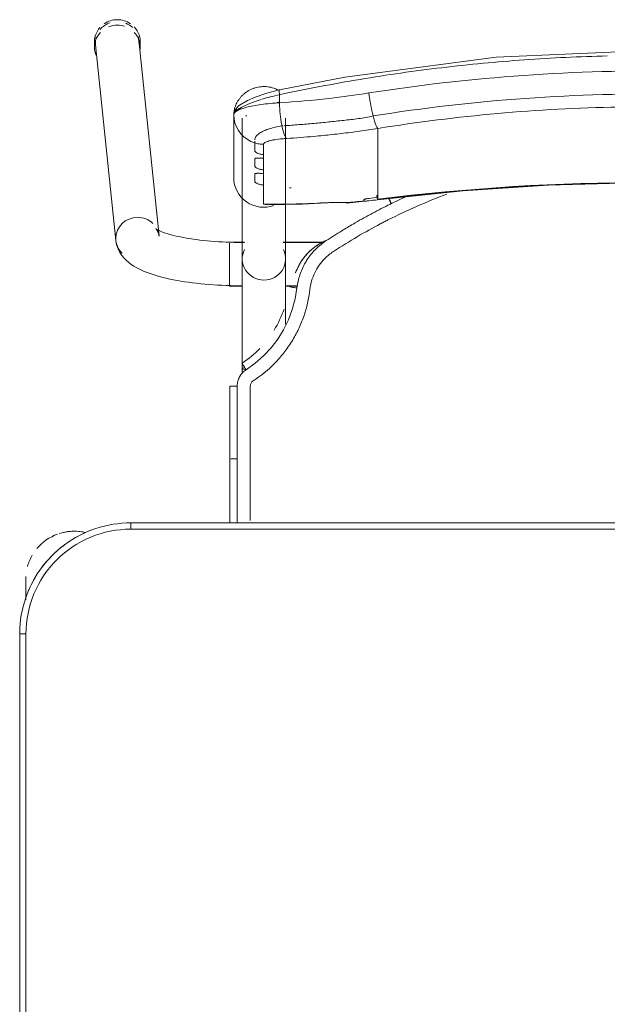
# Model space of a CAD drawing. Header units: metres. Extents: x 3 to 42.2, y -72.9 to -48.7.
# Tile 124 of 189: x 37.373 to 37.653, y -54.811 to -54.341. Entities that reach past the tile are written whole.
import ezdxf

# ---------------------------------------------------------------- set-up
doc = ezdxf.new("R2010")
doc.units = ezdxf.units.M
doc.layers.add('I-FURN', color=7, linetype='Continuous', lineweight=18)

# ---------------------------------------------------------------- blocks, each defined once
blk = doc.blocks.new('ConjuntoParaAlunoTamanho6 - CJA06_ConjuntoParaAlunoTamanho6-V14-1PAV')
at = {"layer": 'I-FURN', "color": 253, "true_color": 0xaaaaaa}
for p, q in [((-0.2643023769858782, 0.2945585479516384), (-0.2643023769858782, 0.2919703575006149)), ((-0.2638023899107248, 0.2931241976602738), (-0.2541278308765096, 0.1996852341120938)), ((-0.2335379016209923, 0.2018170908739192), (-0.2432124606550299, 0.2952560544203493)), ((-0.2425404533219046, 0.2919703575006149), (-0.2425404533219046, 0.2945585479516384)), ((-0.1978999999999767, 0.2596939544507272), (-0.1978999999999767, 0.2296403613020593)), ((-0.1920690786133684, 0.2589589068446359), (-0.192024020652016, 0.2590556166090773)), ((-0.192024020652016, 0.2590556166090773), (-0.1919206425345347, 0.2594856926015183)), ((-0.1973389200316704, 0.2558006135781), (-0.1966477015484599, 0.2539495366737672)), ((-0.1966476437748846, 0.2539494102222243), (-0.1956994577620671, 0.2522107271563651)), ((-0.1938499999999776, 0.2581242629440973), (-0.1938499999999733, 0.190968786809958)), ((-0.1749254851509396, 0.2543538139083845), (-0.174369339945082, 0.2544094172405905)), ((-0.1731499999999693, 0.190968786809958), (-0.1731499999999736, 0.2581242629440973)), ((-0.1956994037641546, 0.2522106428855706), (-0.1945122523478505, 0.2506185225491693)), ((-0.1292314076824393, 0.2438022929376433), (-0.1292314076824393, 0.253173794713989)), ((-0.1836599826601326, 0.2407252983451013), (-0.1836599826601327, 0.2390378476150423)), ((-0.1292314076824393, 0.2421389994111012), (-0.1292314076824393, 0.2438022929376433)), ((-0.1292314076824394, 0.2421389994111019), (-0.1292314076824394, 0.2365253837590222)), ((-0.1292314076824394, 0.2365253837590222), (-0.1292314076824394, 0.2348620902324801)), ((-0.1836599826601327, 0.2334483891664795), (-0.1836599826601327, 0.2317609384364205)), ((-0.1292314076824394, 0.2348620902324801), (-0.1292314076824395, 0.2292484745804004)), ((-0.1836599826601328, 0.2261714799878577), (-0.1836599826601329, 0.2170112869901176)), ((-0.1292314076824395, 0.2292484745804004), (-0.1292314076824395, 0.2275851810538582)), ((-0.1292314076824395, 0.2275851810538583), (-0.1292314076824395, 0.2219715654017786)), ((-0.1292314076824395, 0.2219715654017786), (-0.1292314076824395, 0.2203082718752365)), ((-0.1836599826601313, 0.2170112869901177), (-0.1818018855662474, 0.2167931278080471)), ((-0.1441419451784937, 0.2175731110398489), (-0.1292586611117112, 0.219152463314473)), ((-0.1159764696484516, 0.2204774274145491), (-0.1226984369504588, 0.2173238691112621)), ((-0.1927135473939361, 0.1989367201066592), (-0.1999999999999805, 0.1989367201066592)), ((-0.199999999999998, 0.1984449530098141), (-0.199999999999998, 0.1941086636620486)), ((-0.1927106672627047, 0.1987867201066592), (-0.1938499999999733, 0.1987867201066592)), ((-0.1938499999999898, 0.1987867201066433), (-0.1938499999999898, 0.1984502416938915)), ((-0.1938499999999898, 0.1984502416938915), (-0.1938499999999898, 0.1976441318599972)), ((-0.1549429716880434, 0.1987867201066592), (-0.1742893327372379, 0.1987867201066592)), ((-0.154736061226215, 0.1989367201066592), (-0.1742864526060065, 0.1989367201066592)), ((-0.199999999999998, 0.1939272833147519), (-0.1999999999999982, 0.1792198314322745)), ((-0.1938499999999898, 0.1936664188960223), (-0.1938499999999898, 0.1916047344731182)), ((-0.1938499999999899, 0.186879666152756), (-0.1938499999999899, 0.185819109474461)), ((-0.1938499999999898, 0.1837095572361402), (-0.1938499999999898, 0.1850959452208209)), ((-0.1999999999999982, 0.1791583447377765), (-0.1999999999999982, 0.1779367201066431)), ((-0.1938499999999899, 0.1780867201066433), (-0.1938499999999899, 0.1795051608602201)), ((-0.1999999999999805, 0.1779367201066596), (-0.1937679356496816, 0.1779367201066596)), ((-0.1732320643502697, 0.1779367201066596), (-0.1675962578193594, 0.1779367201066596)), ((-0.1726767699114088, 0.1780867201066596), (-0.1675711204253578, 0.1780867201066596)), ((-0.1938499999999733, 0.1385735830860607), (-0.1938499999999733, 0.1369520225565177)), ((-0.1998252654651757, 0.1302070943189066), (-0.1998241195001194, 0.0953009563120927)), ((-0.1998165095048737, 0.06488258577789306), (-0.199824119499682, 0.09530105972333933)), ((-0.1998241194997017, 0.09530105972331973), (-0.1998198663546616, 0.09528842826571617)), ((-0.196225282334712, 0.0955583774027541), (-0.1973810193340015, 0.09554367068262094)), ((0.2470000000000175, 0.06496651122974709), (-0.2469999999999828, 0.06496651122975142)), ((-0.2469999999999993, 0.06496651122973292), (-0.2469999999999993, 0.06196651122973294)), ((0.2470000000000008, 0.06496651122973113), (-0.2469999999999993, 0.06496651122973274)), ((-0.297125, 0.02878273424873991), (-0.297125, 0.0379715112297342)), ((-0.2971250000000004, 0.03797151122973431), (-0.2971250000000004, 0.02827850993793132)), ((-0.2999999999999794, 0.01196651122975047), (-0.2999999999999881, -0.3320334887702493)), ((-0.2999999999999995, 0.01196651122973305), (-0.2969999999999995, 0.01196651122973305)), ((-0.2999999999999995, 0.01196651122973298), (-0.3000000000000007, -0.3320334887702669))]:
    blk.add_line(p, q, dxfattribs=at)
at = {"layer": 'I-FURN', "color": 253, "true_color": 0xaaaaaa, "flags": 128}
for points in [[(0.0001000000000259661, 0.290399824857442), (-0.07266958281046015, 0.2872143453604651), (-0.1448601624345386, 0.277701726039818), (-0.176032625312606, 0.2716064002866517)], [(-0.1760343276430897, 0.2716060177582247), (-0.1821754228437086, 0.2699680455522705), (-0.1876074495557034, 0.2681172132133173), (-0.1913128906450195, 0.2665180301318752), (-0.195567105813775, 0.2639038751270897), (-0.1970794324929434, 0.2622558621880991), (-0.1976471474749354, 0.2611297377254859), (-0.1978999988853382, 0.2597125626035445)], [(-0.1760658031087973, 0.2692828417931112), (-0.1760658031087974, 0.2683125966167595), (-0.1760658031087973, 0.2673423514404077), (-0.1760658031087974, 0.2663721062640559), (-0.1760658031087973, 0.2654018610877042)], [(-0.1978999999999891, 0.2596939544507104), (-0.1977587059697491, 0.2577280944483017), (-0.1973389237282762, 0.2558006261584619)], [(-0.1978999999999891, 0.2596939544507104), (-0.1978999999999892, 0.2521805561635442), (-0.1978999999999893, 0.244667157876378), (-0.1978999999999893, 0.2371537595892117), (-0.1978999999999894, 0.2296403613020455)], [(-0.1978999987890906, 0.2446838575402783), (-0.197899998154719, 0.2521977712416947), (-0.1978999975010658, 0.2597116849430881)], [(-0.1945121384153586, 0.2506183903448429), (-0.1931094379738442, 0.2492039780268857), (-0.191518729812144, 0.2479946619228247)], [(-0.1915186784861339, 0.2479946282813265), (-0.1897706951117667, 0.2470146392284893), (-0.1879002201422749, 0.2462823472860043)], [(-0.1878999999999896, 0.2424255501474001), (-0.1878999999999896, 0.2433897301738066), (-0.1878999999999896, 0.2443539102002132), (-0.1878999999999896, 0.2453180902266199), (-0.1878999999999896, 0.2462822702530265)], [(-0.1836599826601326, 0.24558290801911), (-0.1836599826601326, 0.2443884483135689), (-0.1836599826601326, 0.2431673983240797), (-0.1836599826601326, 0.2419463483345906), (-0.1836599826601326, 0.2407252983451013)], [(-0.1878999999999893, 0.2351486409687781), (-0.1878999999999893, 0.2360322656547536), (-0.1878999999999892, 0.2369158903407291), (-0.1878999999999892, 0.2377995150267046), (-0.1878999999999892, 0.2386831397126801)], [(-0.1836599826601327, 0.2390378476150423), (-0.1836599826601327, 0.2376404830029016), (-0.1836599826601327, 0.2362431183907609), (-0.1836599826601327, 0.2348457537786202), (-0.1836599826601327, 0.2334483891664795)], [(-0.1878999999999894, 0.2278717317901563), (-0.1878999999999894, 0.2287553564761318), (-0.1878999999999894, 0.2296389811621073), (-0.1878999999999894, 0.2305226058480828), (-0.1878999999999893, 0.2314062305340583)], [(-0.1836599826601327, 0.2317609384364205), (-0.1836599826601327, 0.2303635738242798), (-0.1836599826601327, 0.2289662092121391), (-0.1836599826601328, 0.2275688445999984), (-0.1836599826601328, 0.2261714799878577)], [(-0.1292586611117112, 0.219152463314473), (-0.08865069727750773, 0.2234198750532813), (-0.04790057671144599, 0.2260954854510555), (-0.007073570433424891, 0.2271749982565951), (0.03376492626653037, 0.2266566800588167), (0.07454949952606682, 0.2245413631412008), (0.1152148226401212, 0.2208324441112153), (0.1294586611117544, 0.219152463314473)], [(-0.1811141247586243, 0.2167731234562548), (-0.1653257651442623, 0.2170099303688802), (-0.1533056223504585, 0.2176050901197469)], [(-0.1358999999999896, 0.2186998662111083), (-0.1358999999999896, 0.218777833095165), (-0.1358999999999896, 0.2188557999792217), (-0.1358999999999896, 0.2189337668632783), (-0.1358999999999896, 0.219011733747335)], [(-0.1292314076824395, 0.2203082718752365), (-0.1292314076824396, 0.2200743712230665), (-0.1292314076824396, 0.2198404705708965), (-0.1292314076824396, 0.2196065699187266), (-0.1292314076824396, 0.2193726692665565)], [(-0.2335379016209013, 0.2018170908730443), (-0.2337286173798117, 0.2028696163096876), (-0.2340307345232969, 0.2037613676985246), (-0.2343720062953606, 0.2044473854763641), (-0.2346851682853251, 0.2049236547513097), (-0.2349211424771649, 0.2052118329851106), (-0.2350504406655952, 0.2053439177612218), (-0.2350704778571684, 0.2053619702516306)], [(-0.2350704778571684, 0.2053619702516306), (-0.2350077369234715, 0.2053133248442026), (-0.2348200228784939, 0.2051835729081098), (-0.2345106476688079, 0.2049931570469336), (-0.2340848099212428, 0.204758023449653), (-0.2335484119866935, 0.2044905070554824), (-0.2329074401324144, 0.2042001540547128), (-0.2321676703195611, 0.2038943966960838), (-0.2313345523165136, 0.2035790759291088), (-0.2304131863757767, 0.2032588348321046), (-0.2294083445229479, 0.2029374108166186), (-0.2283245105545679, 0.2026178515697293), (-0.2271659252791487, 0.2023026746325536), (-0.2259366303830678, 0.2019939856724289), (-0.2246405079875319, 0.2016935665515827), (-0.2232813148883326, 0.2014029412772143), (-0.2218627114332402, 0.201123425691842), (-0.2203882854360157, 0.2008561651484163), (-0.2188615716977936, 0.2006021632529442), (-0.2172860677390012, 0.2003623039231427), (-0.2156652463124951, 0.2001373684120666), (-0.214002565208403, 0.1999280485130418), (-0.2123014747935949, 0.1997349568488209), (-0.2105654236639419, 0.1995586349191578), (-0.2087978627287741, 0.1993995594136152), (-0.207002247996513, 0.199258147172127), (-0.2051820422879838, 0.1991347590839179), (-0.2033407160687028, 0.1990297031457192), (-0.2014817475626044, 0.1989432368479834), (-0.1996086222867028, 0.1988755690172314), (-0.1977248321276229, 0.1988268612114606), (-0.1958338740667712, 0.1987972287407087), (-0.193939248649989, 0.1987867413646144), (-0.1938499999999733, 0.1987867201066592)], [(-0.2541278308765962, 0.1996852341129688), (-0.2537524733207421, 0.1976222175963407), (-0.2531060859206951, 0.1957226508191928), (-0.2522614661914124, 0.1940331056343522), (-0.2512866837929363, 0.1925592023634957), (-0.2502318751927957, 0.1912808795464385), (-0.2491278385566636, 0.19016772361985), (-0.2479903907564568, 0.1891887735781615), (-0.2468256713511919, 0.1883170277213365), (-0.2456343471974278, 0.1875306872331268), (-0.2444143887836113, 0.1868128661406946), (-0.2431627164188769, 0.1861507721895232), (-0.2418761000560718, 0.1855348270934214), (-0.2405516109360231, 0.1849579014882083), (-0.2391868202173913, 0.1844147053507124), (-0.2377798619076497, 0.1839013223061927), (-0.236329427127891, 0.1834148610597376), (-0.2348347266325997, 0.1829531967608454), (-0.2332954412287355, 0.1825147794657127), (-0.231711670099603, 0.1820984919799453), (-0.2300838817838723, 0.1817035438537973), (-0.228412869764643, 0.1813293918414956), (-0.226699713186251, 0.1809756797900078), (-0.2249457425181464, 0.180642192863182), (-0.2231525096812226, 0.180328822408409), (-0.2213217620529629, 0.1800355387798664), (-0.219455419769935, 0.1797623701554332), (-0.2175555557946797, 0.1795093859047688), (-0.2156243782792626, 0.1792766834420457), (-0.2136642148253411, 0.1790643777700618), (-0.2116774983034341, 0.1788725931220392), (-0.2096667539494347, 0.1787014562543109), (-0.2076345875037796, 0.1785510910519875), (-0.2055836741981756, 0.1784216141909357), (-0.2035167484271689, 0.1783131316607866), (-0.2014365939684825, 0.178225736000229), (-0.1993460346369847, 0.1781595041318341), (-0.1972479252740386, 0.1781144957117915), (-0.1951451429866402, 0.1780907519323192), (-0.1938499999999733, 0.1780867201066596)], [(-0.1938499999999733, 0.1385735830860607), (-0.1938499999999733, 0.1405709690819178), (-0.1938499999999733, 0.1425707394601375), (-0.1938499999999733, 0.1445696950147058), (-0.1938499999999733, 0.1465646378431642), (-0.1938499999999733, 0.1485523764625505), (-0.1938499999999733, 0.1505297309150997), (-0.1938499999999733, 0.152493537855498), (-0.1938499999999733, 0.1544406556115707), (-0.1938499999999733, 0.1563679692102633), (-0.1938499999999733, 0.1582723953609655), (-0.1938499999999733, 0.1601508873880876), (-0.1938499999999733, 0.1620004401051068), (-0.1938499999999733, 0.163818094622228), (-0.1938499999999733, 0.1656009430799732), (-0.1938499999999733, 0.1673461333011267), (-0.1938499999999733, 0.1690508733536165), (-0.1938499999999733, 0.170712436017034), (-0.1938499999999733, 0.1723281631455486), (-0.1938499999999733, 0.1738954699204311), (-0.1938499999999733, 0.1754118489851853), (-0.1938499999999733, 0.1768748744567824), (-0.1938499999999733, 0.1782822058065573), (-0.1938499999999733, 0.1796315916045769), (-0.1938499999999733, 0.1809208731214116), (-0.1938499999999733, 0.1821479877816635), (-0.1938499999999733, 0.1833109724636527), (-0.1938499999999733, 0.1844079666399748), (-0.1938499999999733, 0.1854372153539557), (-0.1938499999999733, 0.1863970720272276), (-0.1938499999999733, 0.1872860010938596), (-0.1938499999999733, 0.1881025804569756), (-0.1938499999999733, 0.1888455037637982), (-0.1938499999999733, 0.1895135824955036), (-0.1938499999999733, 0.1901057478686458), (-0.1938499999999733, 0.1906210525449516), (-0.1938499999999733, 0.190968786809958)], [(-0.1731499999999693, 0.190968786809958), (-0.1731499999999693, 0.1905139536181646), (-0.1731499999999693, 0.189981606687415), (-0.1731499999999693, 0.1893725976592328), (-0.1731499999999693, 0.1886879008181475), (-0.1731499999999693, 0.1879286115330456), (-0.1731499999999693, 0.1870959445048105), (-0.1731499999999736, 0.1861912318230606), (-0.1731499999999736, 0.1852159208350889), (-0.1731499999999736, 0.1841715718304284), (-0.1731499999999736, 0.1830598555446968), (-0.1731499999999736, 0.1818825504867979), (-0.1731499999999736, 0.1806415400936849), (-0.1731499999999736, 0.1793388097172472), (-0.1731499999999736, 0.1779764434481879), (-0.1731499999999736, 0.1765566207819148), (-0.1731499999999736, 0.1750816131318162), (-0.1731499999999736, 0.1735537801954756), (-0.1731499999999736, 0.1719755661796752), (-0.1731499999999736, 0.1703494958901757), (-0.1731499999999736, 0.1686781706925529), (-0.1731499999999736, 0.1669642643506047), (-0.1731499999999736, 0.1652105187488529), (-0.1731499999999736, 0.1634197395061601), (-0.1731499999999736, 0.1615947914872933), (-0.1731499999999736, 0.1597385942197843)], [(-0.1684099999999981, 0.1843835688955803), (-0.1684099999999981, 0.1843688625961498), (-0.1684099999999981, 0.1843541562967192), (-0.1684099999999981, 0.1843394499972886), (-0.1684099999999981, 0.184324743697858)], [(-0.1677424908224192, 0.1770641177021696), (-0.1686080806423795, 0.1718750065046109), (-0.1699665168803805, 0.1667882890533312), (-0.1718069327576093, 0.1618511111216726), (-0.1741455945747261, 0.1571266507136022), (-0.1769279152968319, 0.1526472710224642), (-0.1801293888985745, 0.1484554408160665), (-0.183741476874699, 0.1446112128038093), (-0.1877058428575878, 0.1411317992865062), (-0.1919863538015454, 0.1380495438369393)], [(-0.1962270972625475, 0.1302521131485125), (-0.1962262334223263, 0.1233088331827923), (-0.1962256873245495, 0.1163650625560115), (-0.1962254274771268, 0.1094205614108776), (-0.1962253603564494, 0.1024936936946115), (-0.1962252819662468, 0.09555841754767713)], [(-0.1973810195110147, 0.09554367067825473), (-0.1984075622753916, 0.09550450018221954), (-0.1992035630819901, 0.09544490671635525), (-0.199690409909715, 0.09537093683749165), (-0.1998241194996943, 0.09530106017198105)], [(-0.2469999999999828, 0.06496651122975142), (-0.2491194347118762, 0.06492411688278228), (-0.2512354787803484, 0.064797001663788), (-0.2533447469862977, 0.06458536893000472), (-0.2554438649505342, 0.06428955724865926), (-0.257529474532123, 0.06391003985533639), (-0.2595982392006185, 0.06344742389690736), (-0.2616468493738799, 0.0629024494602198), (-0.2636720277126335, 0.06227598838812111), (-0.2656705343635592, 0.06156904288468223), (-0.2676391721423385, 0.06078274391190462), (-0.2695747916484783, 0.05991834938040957), (-0.271474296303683, 0.05897724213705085), (-0.2733346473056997, 0.05796092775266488), (-0.2751528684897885, 0.05687103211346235), (-0.2769260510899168, 0.05570929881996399), (-0.2786513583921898, 0.05447758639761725), (-0.2803260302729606, 0.0531778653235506), (-0.2819473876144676, 0.05181221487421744), (-0.2835128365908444, 0.05038281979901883), (-0.2850198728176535, 0.04889196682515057), (-0.2864660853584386, 0.04734204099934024), (-0.2878491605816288, 0.04573552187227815), (-0.289166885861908, 0.04407497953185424), (-0.2904171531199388, 0.04236307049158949), (-0.2915979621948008, 0.04060253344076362), (-0.29270742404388, 0.03879618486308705), (-0.2937437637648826, 0.03694691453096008), (-0.2947053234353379, 0.03505768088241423), (-0.2955905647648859, 0.03313150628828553), (-0.2963980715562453, 0.03117147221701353), (-0.2971265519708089, 0.02918071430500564), (-0.2977748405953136, 0.0271624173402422), (-0.2983419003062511, 0.02511981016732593), (-0.2988268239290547, 0.02305616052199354), (-0.2992288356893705, 0.020974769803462), (-0.2995472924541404, 0.01887896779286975), (-0.2997816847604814, 0.01677210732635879), (-0.2999316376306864, 0.01465755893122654), (-0.2999969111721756, 0.01253870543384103), (-0.2999999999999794, 0.01196651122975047)], [(0.2469999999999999, 0.0619665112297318), (0.1234999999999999, 0.0619665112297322), (-1.453485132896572e-16, 0.06196651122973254), (-0.1235000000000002, 0.06196651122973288), (-0.2470000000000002, 0.06196651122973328)], [(-0.2469999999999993, 0.06196651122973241), (-0.1234999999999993, 0.0619665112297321), (7.44471151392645e-16, 0.06196651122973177), (0.1235000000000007, 0.06196651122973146), (0.2470000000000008, 0.06196651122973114)], [(-0.2971249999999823, 0.03797151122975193), (-0.2971249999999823, 0.0379579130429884), (-0.2971249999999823, 0.03791714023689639), (-0.2971249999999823, 0.0378492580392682), (-0.2971249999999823, 0.03775437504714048), (-0.2971249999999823, 0.03763264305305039), (-0.2971249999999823, 0.03748425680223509), (-0.2971249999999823, 0.03730945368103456), (-0.2971249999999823, 0.03710851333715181), (-0.2971249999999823, 0.03688175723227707), (-0.2971249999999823, 0.0366295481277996), (-0.2971249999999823, 0.03635228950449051), (-0.2971249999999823, 0.03605042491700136), (-0.2971249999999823, 0.03572443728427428), (-0.2971249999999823, 0.03537484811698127), (-0.2971249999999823, 0.03500221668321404), (-0.2971249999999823, 0.0346071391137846), (-0.2971249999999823, 0.03419024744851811), (-0.2971249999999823, 0.03375220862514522), (-0.2971249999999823, 0.03329372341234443), (-0.2971249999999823, 0.03281552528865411), (-0.2971249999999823, 0.03231837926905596), (-0.2971249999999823, 0.03180308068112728), (-0.2971249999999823, 0.03127045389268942), (-0.2971249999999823, 0.0307213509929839), (-0.2971249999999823, 0.03015665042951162), (-0.2971249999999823, 0.02957725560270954), (-0.2971249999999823, 0.02898409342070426)], [(-0.2970000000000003, 0.01196651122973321), (-0.2970000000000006, -0.0740334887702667), (-0.2970000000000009, -0.1600334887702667), (-0.297000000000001, -0.2460334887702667), (-0.2970000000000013, -0.3320334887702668)], [(-0.2970000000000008, -0.3320334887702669), (-0.2970000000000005, -0.2460334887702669), (-0.2970000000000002, -0.1600334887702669), (-0.2969999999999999, -0.07403348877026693), (-0.2969999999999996, 0.01196651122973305)]]:
    blk.add_lwpolyline(points, dxfattribs=at)
at = {"layer": 'I-FURN', "color": 253, "true_color": 0xaaaaaa}
for centre, radius, start, end in [((-0.2470000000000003, 0.01196651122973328), 0.05000000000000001, 89.99999999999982, 179.9999999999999), ((-0.2469999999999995, 0.01196651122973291), 0.05, 90.00000000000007, 180.0000000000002), ((-0.274125, 0.03797151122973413), 0.02300000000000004, 109.9274386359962, 140.0230900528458), ((-0.274125, 0.03797151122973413), 0.02299999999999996, 76.78757610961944, 107.9999999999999), ((-0.274125, 0.03797151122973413), 0.023, 76.40433790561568, 104.4669156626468), ((-0.2469999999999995, 0.01196651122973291), 0.05300000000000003, 112.4999999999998, 122.6999338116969), ((-0.2469999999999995, 0.01196651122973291), 0.05300000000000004, 127.1606960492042, 143.1496439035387), ((-0.274125, 0.03797151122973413), 0.02299999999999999, 149.9762060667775, 164.3449802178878), ((-0.274125, 0.03797151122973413), 0.02300000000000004, 176.566897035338, 179.9999999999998), ((-0.2469999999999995, 0.01196651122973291), 0.05300000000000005, 147.3000658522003, 157.4999999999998)]:
    blk.add_arc(centre, radius, start, end, dxfattribs=at)
for centre, major_axis, ratio, start_param, end_param in [((-0.2534214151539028, 0.2945585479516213), (0.01088096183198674, 0), 0.9659258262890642, 2.438822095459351, 3.243524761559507), ((-0.2535074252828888, 0.2941901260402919), (0.01029496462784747, 0.001065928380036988), 0.9671584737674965, 1.815725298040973, 2.361641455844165), ((-0.2534214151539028, 0.2945585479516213), (0.01088096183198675, 0), 0.9659258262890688, 1.570796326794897, 2.185057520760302), ((-0.2534214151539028, 0.2919703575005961), (0.01088096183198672, 0), 0.9659258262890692, 1.570796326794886, 1.96523718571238), ((-0.2534214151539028, 0.2945585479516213), (0.01088096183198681, 0), 0.9659258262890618, 0.9594267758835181, 1.570796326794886), ((-0.2534214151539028, 0.2919703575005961), (0.01088096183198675, 0), 0.965925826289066, 1.25762360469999, 1.559899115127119), ((-0.2535074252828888, 0.2941901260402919), (0.01029496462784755, 0.001065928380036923), 0.9671584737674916, 0.6855924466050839, 1.060104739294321), ((-0.2534214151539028, 0.2945585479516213), (0.01088096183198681, 0), 0.9659258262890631, 6.170166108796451, 7.020456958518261), ((-0.2534214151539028, 0.2919703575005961), (0.01088096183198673, 0), 0.9659258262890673, 2.404267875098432, 3.526261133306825), ((-0.2535074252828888, 0.2941901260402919), (0.01029496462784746, 0.001065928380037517), 0.9671584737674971, 2.780210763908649, 3.14159265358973), ((-0.2534214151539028, 0.2919703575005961), (0.0108809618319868, 0), 0.9659258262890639, 6.182855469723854, 7.015453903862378), ((-0.2535074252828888, 0.2941901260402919), (0.01029496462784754, 0.001065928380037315), 0.9671584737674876, 6.183379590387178, 6.464027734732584), ((-0.1834999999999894, 0.2296403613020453), (-0.01439999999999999, 1.543589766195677e-16), 0.9781476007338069, 0, 1.909657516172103), ((9.999999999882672e-05, -0.7715866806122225), (1.021100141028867, 0), 0.9781476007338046, 1.44377104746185, 1.697821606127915), ((9.999999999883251e-05, -0.7711708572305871), (1.0208981, 0), 0.9781476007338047, 1.443771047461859, 1.697821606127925), ((-0.1792715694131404, 0.6012766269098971), (0.385, 0), 0.9781476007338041, 4.732926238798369, 4.735012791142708), ((-0.1304982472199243, 0.2290753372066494), (-0.001239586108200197, 0.009922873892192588), 0.02633907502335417, 2.463315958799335, 2.78923363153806), ((-0.1792715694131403, 0.6033557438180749), (0.3949999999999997, 0), 0.978147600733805, 4.701278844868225, 4.780292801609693), ((-0.1450124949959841, 0.2275351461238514), (-0.0008705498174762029, 0.009962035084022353), 0.01850094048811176, 2.95752618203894, 3.350225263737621), ((-0.1792715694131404, 0.6026280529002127), (0.3949999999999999, 0), 0.9781476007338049, 4.801491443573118, 4.82254091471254), ((-0.1792715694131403, 0.6035636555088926), (0.3950000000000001, 0), 0.9781476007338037, 4.828782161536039, 4.83941425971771), ((-0.1792715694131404, 0.6022122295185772), (0.3947979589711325, 0), 0.9781476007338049, 4.828841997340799, 4.839414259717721), ((-0.2438328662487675, 0.2007511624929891), (0.01029496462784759, 0.001065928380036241), 0.9671584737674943, 1.4709906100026, 3.041786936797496), ((-0.2438328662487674, 0.2007511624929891), (0.01029496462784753, 0.001065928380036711), 0.9671584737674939, 0.6855924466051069, 1.470990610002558), ((-0.2438328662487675, 0.200751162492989), (0.01029496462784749, 0.001065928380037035), 0.9671584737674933, 3.041786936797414, 3.827185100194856), ((-0.1834999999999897, 0.1909687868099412), (0.01035, 0), 0.9781476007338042, 2.686586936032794, 4.712388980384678), ((-0.1834999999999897, 0.1909687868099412), (0.01035, 0), 0.978147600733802, 4.712388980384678, 6.738191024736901), ((-0.1834999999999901, 0.1385735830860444), (0.01035000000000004, 0), 0.06975647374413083, 2.648424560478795, 3.665191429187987)]:
    blk.add_ellipse(centre, major_axis=major_axis, ratio=ratio, start_param=start_param, end_param=end_param, dxfattribs=at)
for points in [[(-0.03952650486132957, 0.2870815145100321), (-0.04612297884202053, 0.2867677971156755), (-0.05271335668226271, 0.2863761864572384), (-0.05929442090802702, 0.2859072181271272)], [(-0.01972185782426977, 0.2877884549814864), (-0.02632733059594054, 0.2876310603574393), (-0.03292992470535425, 0.2873952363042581), (-0.03952642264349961, 0.2870815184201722)], [(-0.09864346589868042, 0.2821693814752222), (-0.1051744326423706, 0.2813931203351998), (-0.1116896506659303, 0.2805405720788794), (-0.1181860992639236, 0.2796131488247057)], [(-0.07900690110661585, 0.2842687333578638), (-0.08556602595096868, 0.2836455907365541), (-0.09211261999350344, 0.282945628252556), (-0.09864346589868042, 0.2821693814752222)], [(-0.0592946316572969, 0.2859072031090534), (-0.06587565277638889, 0.2854382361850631), (-0.07244736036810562, 0.2848919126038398), (-0.07900653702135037, 0.2842687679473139)], [(-0.1181862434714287, 0.2796131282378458), (-0.1246826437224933, 0.2786857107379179), (-0.131160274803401, 0.2776834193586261), (-0.1376161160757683, 0.2766076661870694)], [(-0.1569155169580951, 0.2731613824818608), (-0.163324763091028, 0.2719401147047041), (-0.1697091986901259, 0.270646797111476), (-0.1760658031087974, 0.2692828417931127)], [(-0.1376161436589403, 0.2766076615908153), (-0.1440720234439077, 0.275531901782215), (-0.150506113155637, 0.2743826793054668), (-0.1569153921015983, 0.2731614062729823)], [(-0.1334597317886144, 0.2700975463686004), (-0.1333915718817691, 0.2695629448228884), (-0.1332445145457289, 0.2684805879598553), (-0.1329950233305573, 0.2668394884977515), (-0.13271980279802, 0.2652023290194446), (-0.1324223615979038, 0.2635911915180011), (-0.1321069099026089, 0.2620269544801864), (-0.1317774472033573, 0.2605307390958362), (-0.131551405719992, 0.2595920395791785), (-0.1314375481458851, 0.2591403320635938)], [(-0.176065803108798, 0.2654018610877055), (-0.1791352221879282, 0.2652333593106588), (-0.1850371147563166, 0.2646984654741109), (-0.1921907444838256, 0.2633749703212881), (-0.1968242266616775, 0.2616500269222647), (-0.1978999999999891, 0.2603482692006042), (-0.1978999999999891, 0.2596939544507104)], [(-0.1760890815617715, 0.2657671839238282), (-0.1766991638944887, 0.265610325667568), (-0.1773066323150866, 0.2654480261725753), (-0.1779078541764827, 0.2652812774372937)], [(-0.176065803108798, 0.2654018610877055), (-0.1760589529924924, 0.2649819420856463), (-0.1760367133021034, 0.2641342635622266), (-0.1759782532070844, 0.2628495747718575), (-0.1758952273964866, 0.2615619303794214), (-0.175788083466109, 0.2602816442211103), (-0.17565767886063, 0.2590190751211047), (-0.1755052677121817, 0.2577841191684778), (-0.1753320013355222, 0.2565866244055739), (-0.175139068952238, 0.255436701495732), (-0.17499849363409, 0.2547076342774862), (-0.1749255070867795, 0.2543539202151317)], [(-0.1292314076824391, 0.2531737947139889), (-0.1293198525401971, 0.253273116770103), (-0.1295044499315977, 0.2535308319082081), (-0.1298007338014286, 0.2540876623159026), (-0.1301127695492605, 0.2548082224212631), (-0.130436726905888, 0.2556848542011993), (-0.1307683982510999, 0.2567045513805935), (-0.1311037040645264, 0.2578555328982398), (-0.1313268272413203, 0.2587010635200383), (-0.1314375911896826, 0.259140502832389)], [(-0.1749255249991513, 0.2543540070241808), (-0.1748359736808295, 0.2539200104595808), (-0.1746487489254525, 0.2530845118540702), (-0.1743466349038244, 0.2519451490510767), (-0.1740270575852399, 0.2509327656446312), (-0.1736938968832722, 0.2500587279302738), (-0.1733510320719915, 0.2493354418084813), (-0.1730027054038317, 0.2487702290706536), (-0.1727696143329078, 0.2485030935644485), (-0.1726535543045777, 0.2483980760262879)], [(-0.1596417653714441, 0.2493873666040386), (-0.1639834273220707, 0.2489945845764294), (-0.1683216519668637, 0.2486649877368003), (-0.1726535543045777, 0.2483980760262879)], [(-0.1552990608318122, 0.2498012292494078), (-0.1567469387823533, 0.2496562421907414), (-0.1581945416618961, 0.2495182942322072), (-0.1596417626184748, 0.2493873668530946)], [(-0.1509547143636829, 0.2502573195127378), (-0.1524030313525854, 0.2500982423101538), (-0.1538511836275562, 0.249946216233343), (-0.1552990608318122, 0.2498012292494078)], [(-0.1466093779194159, 0.2507557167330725), (-0.1480579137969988, 0.2505825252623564), (-0.1495063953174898, 0.2504163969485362), (-0.1509547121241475, 0.2502573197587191)], [(-0.1422637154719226, 0.2512964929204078), (-0.143712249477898, 0.2511091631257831), (-0.1451608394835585, 0.2509289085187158), (-0.1466093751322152, 0.2507557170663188)], [(-0.1879001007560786, 0.2462823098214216), (-0.1875579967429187, 0.2461749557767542), (-0.1868655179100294, 0.2459854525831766), (-0.1858079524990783, 0.2457777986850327), (-0.1847375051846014, 0.245647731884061), (-0.1840192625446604, 0.2456134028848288), (-0.1836599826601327, 0.2456094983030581)], [(-0.09624535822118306, 0.2218352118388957), (-0.1058408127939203, 0.2182510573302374), (-0.1151956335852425, 0.2141430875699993), (-0.124341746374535, 0.2095039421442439)], [(-0.1539742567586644, 0.2177192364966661), (-0.1534937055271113, 0.2175210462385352), (-0.1529962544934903, 0.2175770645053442), (-0.1524701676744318, 0.2178778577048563)], [(-0.1524701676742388, 0.2178778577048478), (-0.1511336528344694, 0.2178205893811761), (-0.148400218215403, 0.2177478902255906), (-0.1455629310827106, 0.2177625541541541), (-0.1441226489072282, 0.217792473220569)], [(-0.1243563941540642, 0.2165087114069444), (-0.127170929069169, 0.2151169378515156), (-0.132758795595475, 0.2122360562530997), (-0.1382577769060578, 0.2091620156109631), (-0.140984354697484, 0.2075760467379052)], [(-0.1358494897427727, 0.2186013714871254), (-0.135866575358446, 0.2186169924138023), (-0.1358918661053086, 0.2186492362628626), (-0.1359000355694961, 0.2186828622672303), (-0.1358999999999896, 0.2186998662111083)], [(-0.1358999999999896, 0.219011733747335), (-0.1358974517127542, 0.2190478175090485), (-0.135862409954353, 0.2191208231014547), (-0.1357253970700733, 0.2192307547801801), (-0.1354877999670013, 0.2193475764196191), (-0.1351772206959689, 0.2194610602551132), (-0.1347943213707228, 0.2195675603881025), (-0.1343570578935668, 0.2196652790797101), (-0.1339016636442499, 0.2197447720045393), (-0.1335709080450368, 0.2197895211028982), (-0.1333999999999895, 0.2198095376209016)], [(-0.1226979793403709, 0.2173232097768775), (-0.1229747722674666, 0.2171883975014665), (-0.1235279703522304, 0.2169178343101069), (-0.124080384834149, 0.2166453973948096), (-0.1243563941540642, 0.2165087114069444)], [(-0.1233517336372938, 0.2181258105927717), (-0.1235632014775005, 0.218556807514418), (-0.1237665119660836, 0.2189779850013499), (-0.1239462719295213, 0.2193574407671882)], [(-0.1228881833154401, 0.217230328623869), (-0.1230391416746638, 0.2175280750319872), (-0.1231915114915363, 0.2178323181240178), (-0.1233396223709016, 0.2181318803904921)], [(-0.1279827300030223, 0.2076228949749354), (-0.1315664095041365, 0.205741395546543), (-0.1388903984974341, 0.2016844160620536), (-0.1465126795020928, 0.1969783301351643), (-0.1503956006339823, 0.1944471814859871)], [(-0.140984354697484, 0.2075760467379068), (-0.1418838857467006, 0.2070440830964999), (-0.1436780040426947, 0.2059695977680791), (-0.1454617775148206, 0.2048741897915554), (-0.1463509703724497, 0.2043213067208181)], [(-0.124341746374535, 0.2095039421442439), (-0.1249439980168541, 0.2091985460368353), (-0.1261530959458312, 0.2085797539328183), (-0.127371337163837, 0.2079446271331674), (-0.1279827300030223, 0.2076228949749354)], [(-0.1463764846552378, 0.2043055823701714), (-0.1476209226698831, 0.2035451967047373), (-0.1501008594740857, 0.2020049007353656), (-0.1525577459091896, 0.2004277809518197), (-0.1537794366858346, 0.1996302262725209)], [(-0.1650109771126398, 0.1907575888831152), (-0.164470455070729, 0.191508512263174), (-0.163310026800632, 0.1929545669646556), (-0.161349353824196, 0.1949320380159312), (-0.1591901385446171, 0.1966947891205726), (-0.1576358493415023, 0.1977121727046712), (-0.1568341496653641, 0.1981787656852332)], [(-0.1537794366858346, 0.1996302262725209), (-0.1554966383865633, 0.198508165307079), (-0.1586948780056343, 0.195943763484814), (-0.1613359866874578, 0.1928020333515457), (-0.1624994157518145, 0.191104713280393)], [(-0.1568013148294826, 0.1981978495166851), (-0.1557631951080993, 0.1987999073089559), (-0.1547464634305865, 0.199296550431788), (-0.1537598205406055, 0.1997100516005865)], [(-0.1503956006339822, 0.194447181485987), (-0.1511343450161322, 0.1939646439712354), (-0.1525553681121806, 0.1929255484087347), (-0.1538574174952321, 0.191743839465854), (-0.1544771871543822, 0.1911186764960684)], [(-0.1637112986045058, 0.1892355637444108), (-0.1647895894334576, 0.1873763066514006), (-0.1665590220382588, 0.1834307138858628), (-0.1674964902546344, 0.1792013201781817), (-0.1677424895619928, 0.1770639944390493)], [(-0.1624994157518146, 0.1911047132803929), (-0.1627133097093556, 0.1907999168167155), (-0.1631293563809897, 0.1901833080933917), (-0.1635214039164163, 0.1895535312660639), (-0.1637112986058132, 0.1892355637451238)], [(-0.1544771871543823, 0.1911186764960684), (-0.1564547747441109, 0.1891182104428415), (-0.1596892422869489, 0.1845226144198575), (-0.1612418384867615, 0.1791461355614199), (-0.1615632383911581, 0.1763592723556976)], [(-0.1677424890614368, 0.1770642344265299), (-0.1682328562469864, 0.1771200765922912), (-0.1692131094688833, 0.1772481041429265), (-0.1704566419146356, 0.1774597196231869), (-0.1712817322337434, 0.1776583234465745), (-0.1714682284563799, 0.1777616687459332), (-0.1714634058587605, 0.1778021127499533)], [(-0.1739147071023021, 0.1669853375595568), (-0.175121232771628, 0.1634756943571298), (-0.1767079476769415, 0.160111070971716), (-0.1786363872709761, 0.1569620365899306)], [(-0.1854029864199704, 0.1482281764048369), (-0.1879709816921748, 0.1455767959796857), (-0.1908368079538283, 0.1432074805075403), (-0.1939136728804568, 0.1411945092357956)], [(-0.1939136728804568, 0.1411945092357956), (-0.1939293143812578, 0.1411928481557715), (-0.1938540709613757, 0.1410265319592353), (-0.1934388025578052, 0.1403259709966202), (-0.192784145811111, 0.1392806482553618), (-0.1922544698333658, 0.1384598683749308), (-0.1919863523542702, 0.1380495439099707)], [(-0.1919863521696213, 0.1380501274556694), (-0.1926489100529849, 0.1376179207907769), (-0.1938268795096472, 0.136629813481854), (-0.195191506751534, 0.1347279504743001), (-0.1960368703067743, 0.1325520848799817), (-0.1962246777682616, 0.1310361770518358), (-0.1962270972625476, 0.1302521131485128)], [(-0.1886288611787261, 0.1327672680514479), (-0.1888420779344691, 0.1326285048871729), (-0.1892217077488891, 0.1323105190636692), (-0.1896640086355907, 0.1316970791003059), (-0.1899394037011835, 0.1309924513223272), (-0.1900005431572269, 0.1305014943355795), (-0.1900014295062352, 0.130247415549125)], [(-0.196227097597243, 0.1302520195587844), (-0.1967197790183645, 0.1302517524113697), (-0.1976969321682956, 0.1302488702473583), (-0.1989137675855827, 0.1302381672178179), (-0.1996945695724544, 0.1302227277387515), (-0.1998445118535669, 0.1302108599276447), (-0.1998210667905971, 0.1302049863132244)], [(-0.1998210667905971, 0.1302049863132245), (-0.1998207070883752, 0.124380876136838), (-0.1998194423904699, 0.1127324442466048), (-0.1998196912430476, 0.1010983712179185), (-0.1998198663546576, 0.09528842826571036)], [(-0.1998180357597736, 0.121469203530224), (-0.1998182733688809, 0.1243806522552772), (-0.1998185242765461, 0.1272925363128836), (-0.1998187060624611, 0.1302043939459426)], [(-0.1998174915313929, 0.095284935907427), (-0.1998173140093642, 0.101095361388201), (-0.1998171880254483, 0.1069128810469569), (-0.1998174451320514, 0.112733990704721)], [(-0.1998198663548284, 0.09528842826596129), (-0.1998199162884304, 0.08515314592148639), (-0.1998200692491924, 0.07501788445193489), (-0.1998200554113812, 0.06488260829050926)], [(-0.199817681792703, 0.06488260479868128), (-0.1998176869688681, 0.06836778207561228), (-0.1998176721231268, 0.07185295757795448), (-0.1998176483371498, 0.0753381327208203)]]:
    blk.add_open_spline(points, degree=3, dxfattribs=at)
for points, knots in [([(-0.1334597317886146, 0.2700975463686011), (-0.0847039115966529, 0.2777950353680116), (0.005190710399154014, 0.2841531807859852), (0.09465608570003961, 0.2762553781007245), (0.1336597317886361, 0.2700975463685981)], [-1, -1, -1, -1, -0.4444444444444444, 0, 0, 0, 0]), ([(-0.1978999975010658, 0.2597116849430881), (-0.1978992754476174, 0.2601895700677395), (-0.197828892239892, 0.2612672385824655), (-0.1974722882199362, 0.2628706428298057), (-0.1969498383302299, 0.2642975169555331), (-0.1964165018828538, 0.2654260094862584), (-0.1958545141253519, 0.2663723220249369), (-0.1953379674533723, 0.2671148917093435), (-0.1949214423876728, 0.2676569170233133), (-0.1944708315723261, 0.2681916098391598), (-0.1938161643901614, 0.2689006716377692), (-0.1929067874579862, 0.2697547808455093), (-0.1918973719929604, 0.2705252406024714), (-0.1910486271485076, 0.271071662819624), (-0.1903984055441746, 0.2714415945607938), (-0.1897348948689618, 0.2717736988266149), (-0.1888273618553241, 0.2721720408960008), (-0.1871898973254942, 0.2727458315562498), (-0.1847401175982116, 0.2732046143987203), (-0.1817407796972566, 0.2731518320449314), (-0.1790554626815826, 0.2725508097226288), (-0.177449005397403, 0.2718715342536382), (-0.1767851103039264, 0.2715289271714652)], [0, 0, 0, 0, 0.0625, 0.125, 0.15625, 0.1875, 0.21875, 0.234375, 0.25, 0.265625, 0.28125, 0.3125, 0.34375, 0.359375, 0.375, 0.390625, 0.40625, 0.4375, 0.5, 0.5625, 0.625, 0.6721865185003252, 0.6721865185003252, 0.6721865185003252, 0.6721865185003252]), ([(-0.1842668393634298, 0.2671935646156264), (-0.1830951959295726, 0.2675445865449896), (-0.1804342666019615, 0.2682842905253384), (-0.1776024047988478, 0.2689532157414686), (-0.1760658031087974, 0.2692828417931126)], [0.7671689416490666, 0.7671689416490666, 0.7671689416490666, 0.7671689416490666, 0.875, 1, 1, 1, 1]), ([(-0.1761028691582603, 0.2715562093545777), (-0.1761586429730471, 0.2714860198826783), (-0.1762736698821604, 0.2710598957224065), (-0.1761920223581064, 0.2700340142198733), (-0.1760658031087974, 0.2692828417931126)], [0.625, 0.625, 0.625, 0.625, 0.75, 1, 1, 1, 1]), ([(-0.1760658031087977, 0.2654018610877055), (-0.1681984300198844, 0.2658977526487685), (-0.1539952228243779, 0.2671607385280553), (-0.1397741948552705, 0.2691006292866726), (-0.1334597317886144, 0.2700975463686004)], [-1, -1, -1, -1, -0.4444444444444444, 0, 0, 0, 0]), ([(-0.1314375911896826, 0.2591405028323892), (-0.0834284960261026, 0.2668293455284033), (0.005115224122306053, 0.2731845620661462), (0.09323131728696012, 0.2652914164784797), (0.1316375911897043, 0.2591405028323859)], [-1, -1, -1, -1, -0.4444444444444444, 0, 0, 0, 0]), ([(-0.197899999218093, 0.2597116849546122), (-0.1978999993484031, 0.2603422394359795), (-0.1968779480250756, 0.26186790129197), (-0.1928195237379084, 0.2641120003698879), (-0.1886535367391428, 0.2657759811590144), (-0.18615684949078, 0.2666154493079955), (-0.1848217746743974, 0.2670252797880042)], [0, 0, 0, 0, 0.25, 0.5, 0.625, 0.75, 0.75, 0.75, 0.75]), ([(0.1294314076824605, 0.2531737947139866), (0.08224027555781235, 0.260753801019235), (-0.00483574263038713, 0.2670240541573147), (-0.0914775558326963, 0.2592379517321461), (-0.1292314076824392, 0.2531737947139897)], [-1, -1, -1, -1, -0.4444444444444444, 0, 0, 0, 0]), ([(-0.1964982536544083, 0.2622027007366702), (-0.1967084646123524, 0.2620722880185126), (-0.1970969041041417, 0.2617605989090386), (-0.1976913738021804, 0.26095673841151), (-0.197899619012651, 0.2602130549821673), (-0.197899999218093, 0.2597116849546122)], [0.75, 0.75, 0.75, 0.75, 0.8125, 0.875, 1, 1, 1, 1]), ([(-0.194210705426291, 0.2625985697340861), (-0.1945014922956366, 0.2626624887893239), (-0.1950241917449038, 0.2627014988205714), (-0.1955445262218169, 0.2626020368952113), (-0.1957570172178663, 0.2625375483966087)], [0.5473049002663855, 0.5473049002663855, 0.5473049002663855, 0.5473049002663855, 0.625, 0.6812683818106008, 0.6812683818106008, 0.6812683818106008, 0.6812683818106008]), ([(-0.1738129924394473, 0.2544652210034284), (-0.1714660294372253, 0.2546246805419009), (-0.1667662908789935, 0.2549705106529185), (-0.1597010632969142, 0.2555689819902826), (-0.1538032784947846, 0.2561378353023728), (-0.1490781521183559, 0.2566274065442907), (-0.1455353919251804, 0.2570270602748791), (-0.1419759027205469, 0.2573905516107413), (-0.1384271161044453, 0.2578212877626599), (-0.1349183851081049, 0.2584197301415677), (-0.1325944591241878, 0.2588861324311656), (-0.1314375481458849, 0.2591403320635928)], [0, 0, 0, 0, 0.1666666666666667, 0.3333333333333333, 0.5, 0.5833333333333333, 0.6666666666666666, 0.75, 0.8333333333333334, 0.9166666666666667, 1, 1, 1, 1]), ([(-0.1878987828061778, 0.2477842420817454), (-0.1879118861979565, 0.2482880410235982), (-0.187502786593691, 0.249331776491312), (-0.1858826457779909, 0.2507735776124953), (-0.1839956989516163, 0.2518209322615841), (-0.182398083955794, 0.2524953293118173), (-0.1797831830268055, 0.2534413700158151), (-0.1771474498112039, 0.2540362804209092), (-0.1749255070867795, 0.2543539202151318)], [0, 0, 0, 0, 0.2, 0.4, 0.55, 0.625, 0.7, 1, 1, 1, 1]), ([(-0.1292314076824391, 0.2531737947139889), (-0.1321257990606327, 0.2527140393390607), (-0.1364697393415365, 0.2520670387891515), (-0.1408151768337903, 0.2514838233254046), (-0.1422637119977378, 0.2512964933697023)], [-1, -1, -1, -1, -0.8, -0.7, -0.7, -0.7, -0.7]), ([(-0.1879002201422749, 0.2462823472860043), (-0.187900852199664, 0.2464425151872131), (-0.1879007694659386, 0.2467045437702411), (-0.1879005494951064, 0.2470010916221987), (-0.1879004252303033, 0.2471044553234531)], [0, 0, 0, 0, 0.4, 0.6000000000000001, 0.6000000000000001, 0.6000000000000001, 0.6000000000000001]), ([(-0.1726535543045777, 0.2483980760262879), (-0.173327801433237, 0.2483565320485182), (-0.1753210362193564, 0.2482075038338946), (-0.177767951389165, 0.2479140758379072), (-0.1798484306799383, 0.2475332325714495), (-0.1816328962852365, 0.2470989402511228), (-0.1832174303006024, 0.2464649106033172), (-0.1836599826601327, 0.2458966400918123), (-0.1836599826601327, 0.2456094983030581)], [-1, -1, -1, -1, -0.8888888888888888, -0.6666666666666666, -0.5555555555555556, -0.4444444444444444, -0.2222222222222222, 0, 0, 0, 0]), ([(-0.1836599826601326, 0.2407252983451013), (-0.1842802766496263, 0.240754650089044), (-0.1851208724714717, 0.2408808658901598), (-0.1860880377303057, 0.2411678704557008), (-0.186708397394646, 0.2414201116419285), (-0.187226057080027, 0.2416987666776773), (-0.1876178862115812, 0.2419776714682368), (-0.1878401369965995, 0.2422188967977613), (-0.1878963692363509, 0.2423607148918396), (-0.1878999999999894, 0.2424255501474)], [0, 0, 0, 0, 0.25, 0.375, 0.5, 0.625, 0.75, 0.875, 1, 1, 1, 1]), ([(-0.1878999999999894, 0.2386831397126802), (-0.1878963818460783, 0.2387456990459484), (-0.1878401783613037, 0.2388520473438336), (-0.1876179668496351, 0.2389578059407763), (-0.1872262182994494, 0.2390168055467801), (-0.1867086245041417, 0.2390416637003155), (-0.1860881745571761, 0.2390414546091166), (-0.1851208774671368, 0.2390290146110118), (-0.1842802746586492, 0.239022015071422), (-0.1836599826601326, 0.2390378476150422)], [0, 0, 0, 0, 0.125, 0.25, 0.375, 0.5, 0.625, 0.75, 1, 1, 1, 1]), ([(-0.1836599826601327, 0.2334483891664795), (-0.1842802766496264, 0.2334777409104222), (-0.1851208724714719, 0.2336039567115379), (-0.1860880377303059, 0.233890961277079), (-0.186708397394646, 0.2341432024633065), (-0.1872260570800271, 0.2344218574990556), (-0.1876178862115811, 0.2347007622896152), (-0.1878401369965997, 0.2349419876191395), (-0.1878963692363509, 0.2350838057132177), (-0.1878999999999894, 0.2351486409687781)], [0, 0, 0, 0, 0.25, 0.375, 0.5, 0.625, 0.75, 0.875, 1, 1, 1, 1]), ([(-0.1878999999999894, 0.2314062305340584), (-0.1878963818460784, 0.2314687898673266), (-0.1878401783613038, 0.2315751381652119), (-0.187617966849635, 0.2316808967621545), (-0.1872262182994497, 0.2317398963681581), (-0.1867086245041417, 0.2317647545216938), (-0.1860881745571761, 0.2317645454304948), (-0.185120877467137, 0.2317521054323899), (-0.1842802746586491, 0.2317451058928), (-0.1836599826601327, 0.2317609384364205)], [0, 0, 0, 0, 0.125, 0.25, 0.375, 0.5, 0.625, 0.75, 1, 1, 1, 1]), ([(-0.1836599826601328, 0.2261714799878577), (-0.1842801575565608, 0.2262008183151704), (-0.1851206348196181, 0.2263269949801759), (-0.186087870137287, 0.2266139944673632), (-0.1867083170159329, 0.2268662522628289), (-0.1872259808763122, 0.2271448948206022), (-0.1876178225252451, 0.2274237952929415), (-0.1878401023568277, 0.2276650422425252), (-0.1878963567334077, 0.2278068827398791), (-0.1878999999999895, 0.2278717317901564)], [0, 0, 0, 0, 0.25, 0.375, 0.5, 0.625, 0.75, 0.875, 1, 1, 1, 1]), ([(-0.133399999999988, 0.21865708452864), (-0.1336964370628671, 0.2186231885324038), (-0.1342505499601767, 0.2185603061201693), (-0.1348838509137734, 0.218500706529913), (-0.1352916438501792, 0.2184863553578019), (-0.1355480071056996, 0.2184966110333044), (-0.1357328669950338, 0.2185317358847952), (-0.1358174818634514, 0.2185744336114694), (-0.1358494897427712, 0.2186013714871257)], [0, 0, 0, 0, 0.25, 0.5, 0.625, 0.75, 0.875, 1, 1, 1, 1]), ([(-0.1238829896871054, 0.2196695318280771), (-0.1237189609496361, 0.2193557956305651), (-0.1233312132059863, 0.2186010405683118), (-0.1229127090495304, 0.2177609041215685), (-0.1226981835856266, 0.2173235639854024)], [0.5302375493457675, 0.5302375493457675, 0.5302375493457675, 0.5302375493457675, 0.75, 1, 1, 1, 1]), ([(-0.1535017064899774, 0.1998984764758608), (-0.154064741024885, 0.1996671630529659), (-0.1558453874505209, 0.1988632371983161), (-0.1575311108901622, 0.19786655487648), (-0.1586329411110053, 0.1970969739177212)], [0.6367527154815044, 0.6367527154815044, 0.6367527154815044, 0.6367527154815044, 0.75, 1, 1, 1, 1]), ([(-0.1586329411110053, 0.1970969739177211), (-0.1608106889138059, 0.1955759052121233), (-0.1638301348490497, 0.1927257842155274), (-0.1668590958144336, 0.1880707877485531), (-0.1679578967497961, 0.1856259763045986), (-0.1684099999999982, 0.1843835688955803)], [0, 0, 0, 0, 0.5, 0.75, 1, 1, 1, 1]), ([(-0.1684099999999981, 0.184324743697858), (-0.1679944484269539, 0.1854691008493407), (-0.1672535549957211, 0.1871401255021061), (-0.1660439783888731, 0.1892503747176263), (-0.1653668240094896, 0.1902631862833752), (-0.16501097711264, 0.190757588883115)], [0, 0, 0, 0, 0.5, 0.75, 1, 1, 1, 1]), ([(-0.1615632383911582, 0.1763592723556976), (-0.1620822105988, 0.1719098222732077), (-0.1635348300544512, 0.1654918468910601), (-0.1669159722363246, 0.1572863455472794), (-0.1700954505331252, 0.1514549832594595), (-0.1739092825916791, 0.146022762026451), (-0.179761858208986, 0.1393586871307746), (-0.1848670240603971, 0.1352078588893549), (-0.1886288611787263, 0.1327672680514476)], [0, 0, 0, 0, 0.25, 0.375, 0.5, 0.625, 0.75, 1, 1, 1, 1]), ([(-0.1900014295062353, 0.130247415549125), (-0.1900013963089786, 0.1286330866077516), (-0.1900013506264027, 0.1254696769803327), (-0.1900013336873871, 0.1209238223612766), (-0.1900013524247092, 0.1172957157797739), (-0.1900013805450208, 0.1145037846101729), (-0.1900014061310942, 0.1124287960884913), (-0.1900014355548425, 0.1105207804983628), (-0.1900014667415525, 0.108279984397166), (-0.1900014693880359, 0.1062404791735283), (-0.1900014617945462, 0.1040783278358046), (-0.1900014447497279, 0.1022757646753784), (-0.1900014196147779, 0.1002265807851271), (-0.1900013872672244, 0.09774436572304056), (-0.1900013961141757, 0.09514959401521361), (-0.1900014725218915, 0.09188656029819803), (-0.1900015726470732, 0.08842028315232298), (-0.1900016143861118, 0.08419260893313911), (-0.1900016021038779, 0.08048715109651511), (-0.1900015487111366, 0.07684180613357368), (-0.1900014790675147, 0.0735065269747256), (-0.1900014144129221, 0.0708072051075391), (-0.1900013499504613, 0.06830290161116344), (-0.1900013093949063, 0.06666423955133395), (-0.1900012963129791, 0.06612415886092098)], [0, 0, 0, 0, 0.03125, 0.0625, 0.09375, 0.109375, 0.125, 0.140625, 0.15625, 0.1875, 0.203125, 0.21875, 0.234375, 0.25, 0.265625, 0.28125, 0.3125, 0.328125, 0.34375, 0.359375, 0.3671875, 0.375, 0.3828125, 0.3865100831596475, 0.3865100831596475, 0.3865100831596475, 0.3865100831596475]), ([(-0.1962267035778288, 0.06488032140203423), (-0.1962263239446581, 0.06801833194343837), (-0.1962256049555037, 0.07469904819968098), (-0.1962251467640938, 0.08490420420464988), (-0.1962251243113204, 0.0920346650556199), (-0.196225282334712, 0.09555837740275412)], [0.8397159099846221, 0.8397159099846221, 0.8397159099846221, 0.8397159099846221, 0.8888888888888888, 0.9444444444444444, 1, 1, 1, 1])]:
    blk.add_open_spline(points, degree=3, knots=knots, dxfattribs=at)
blk = doc.blocks.new('4 GRE - ESCOLA DE CINEMA E AUDIOVISUAL CINE REX R07_rvt-1-1PAV')
at = {"layer": 'I-FURN', "color": 253, "lineweight": 18, "true_color": 0xaaaaaa}
blk.add_blockref('ConjuntoParaAlunoTamanho6 - CJA06_ConjuntoParaAlunoTamanho6-V14-1PAV', (37.67274117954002, -54.64629518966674), dxfattribs=at)

msp = doc.modelspace()

# ---------------------------------------------------------------- block references
at = {"lineweight": 5}
msp.add_blockref('4 GRE - ESCOLA DE CINEMA E AUDIOVISUAL CINE REX R07_rvt-1-1PAV', (0, 0), dxfattribs=at)

doc.saveas('drawing.dxf')
